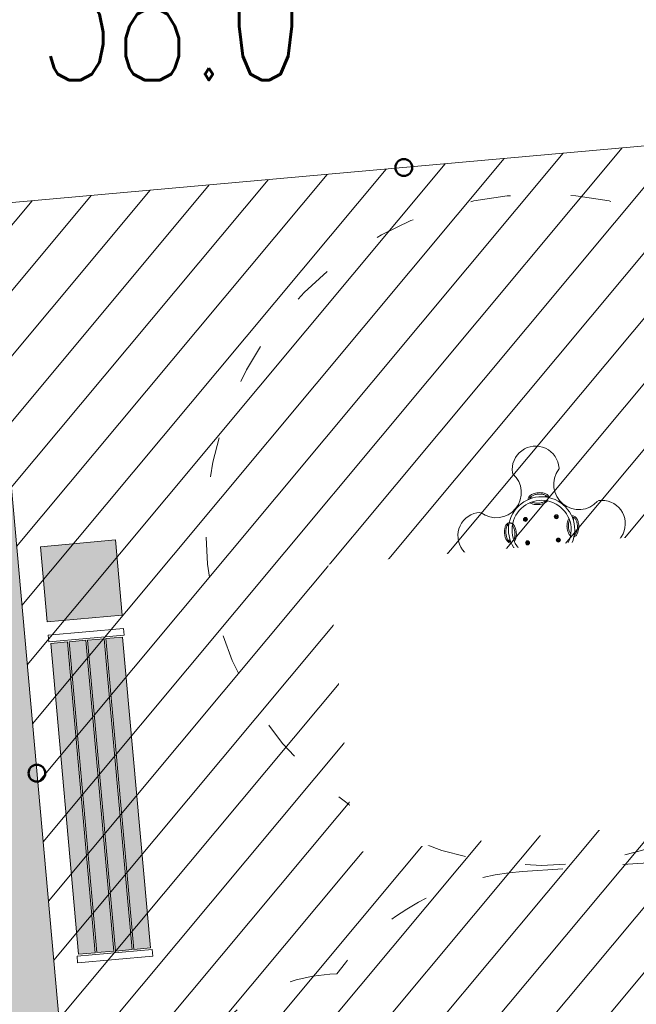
# Model space of a CAD drawing. Header units: metres. Extents: x 7493319 to 7493540, y 5986548 to 5986696.
# Tile 14 of 30: x 7493398.54 to 7493402.21, y 5986661.88 to 5986667.75. Entities that reach past the tile are written whole.
import ezdxf
from ezdxf.enums import TextEntityAlignment as Align

# ---------------------------------------------------------------- set-up
doc = ezdxf.new("R2010")
doc.units = ezdxf.units.M
doc.header["$MEASUREMENT"] = 0
doc.linetypes.add('ACAD_ISO03W100', pattern=[30, 12, -18])
doc.layers.get('0').update_dxf_attribs({"color": 250, "linetype": 'CONTINUOUS', "lineweight": 100})
doc.layers.get('Defpoints').update_dxf_attribs({"linetype": 'CONTINUOUS'})
doc.layers.add('2D_OGOLNE', color=7, linetype='CONTINUOUS')
for name, color, linetype, lineweight in [('_budynek', 7, 'CONTINUOUS', 50), ('_k_kreskowanie', 250, 'CONTINUOUS', 5), ('_k_urzadzenia', 250, 'CONTINUOUS', 13), ('_k_widok', 7, 'CONTINUOUS', 18), ('_k_wymiar', 7, 'CONTINUOUS', 13), ('_k_ściany', 7, 'CONTINUOUS', 35), ('OTR_T_1', 7, 'CONTINUOUS', 18), ('WYMIAR-ARCH', 7, 'CONTINUOUS', 9)]:
    doc.layers.add(name, color=color, linetype=linetype, lineweight=lineweight)
doc.layers.add('_k_niewidoczna', color=72, linetype='CONTINUOUS', lineweight=9, plot=False)
doc.styles.add('GENERATED_STYLE_1', font='msgothic.ttc')
doc.styles.get("Standard").update_dxf_attribs({"font": 'Simplex.SHX', "width": 0.75})
doc.dimstyles.new('zag 500', dxfattribs={"dimtxt": 0.85, "dimasz": 0.09, "dimexe": 1.25, "dimexo": 0.625, "dimgap": 0.1, "dimtad": 1, "dimtxsty": 'GENERATED_STYLE_1', "dimblk": 'W', "dimcen": 2.5, "dimse1": 1, "dimse2": 1, "dimclrd": 7, "dimclrt": 256, "dimadec": 0, "dimazin": 0, "dimtfac": 1, "dimtmove": 0, "dimatfit": 0, "dimfxl": 1.25, "dimlwd": 5, "dimarcsym": 0})

# ---------------------------------------------------------------- blocks, each defined once
blk = doc.blocks.new('2123EPZ')
at = {"layer": '_k_widok', "linetype": 'ACAD_ISO03W100', "ltscale": 0.02}
blk.add_lwpolyline([(-3.064794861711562, -1.794999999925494, -0.2205930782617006), (-4.209800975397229, -1.263999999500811), (-4.25282537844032, -1.263999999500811, -0.4142135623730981), (-5.25282537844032, -0.2639999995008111), (-5.25282537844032, 0.2640000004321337, -0.414213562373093), (-4.25282537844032, 1.264000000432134), (-4.209800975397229, 1.264000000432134, -0.2205930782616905), (-3.064794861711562, 1.795000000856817), (-1.5, 1.795000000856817, -0.4142135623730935), (0, 0.2950000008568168), (0, -0.2949999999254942, -0.4142135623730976), (-1.5, -1.794999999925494)], format="xyb", close=True, dxfattribs=at)
blk = doc.blocks.new('3009EPZ')
at = {"layer": '_k_urzadzenia'}
for p, q in [((-2.093923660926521, 0.06866036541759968), (-2.09368911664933, 0.07211651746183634)), ((-2.09104781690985, 0.06672916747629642), (-2.093923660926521, 0.06866036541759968)), ((-2.09368911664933, 0.07211651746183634), (-2.090578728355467, 0.07364147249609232)), ((-2.08793742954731, 0.0682541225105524), (-2.09104781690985, 0.06672916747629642)), ((-2.090578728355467, 0.07364147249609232), (-2.087702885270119, 0.07171027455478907)), ((-2.087702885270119, 0.07171027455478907), (-2.08793742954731, 0.0682541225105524)), ((-1.909923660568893, 0.06866036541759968), (-1.909689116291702, 0.07211651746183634)), ((-1.907047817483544, 0.06672916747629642), (-1.909923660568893, 0.06866036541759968)), ((-1.909689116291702, 0.07211651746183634), (-1.906578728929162, 0.07364147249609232)), ((-1.903937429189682, 0.0682541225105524), (-1.907047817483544, 0.06672916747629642)), ((-1.906578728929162, 0.07364147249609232), (-1.903702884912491, 0.07171027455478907)), ((-1.903702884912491, 0.07171027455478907), (-1.903937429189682, 0.0682541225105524)), ((-2.093876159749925, -0.068196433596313), (-2.090943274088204, -0.0663530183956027)), ((-2.093746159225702, -0.07165809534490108), (-2.093876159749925, -0.068196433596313)), ((-2.090683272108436, -0.0732763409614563), (-2.093746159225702, -0.07165809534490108)), ((-2.090943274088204, -0.0663530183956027), (-2.087880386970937, -0.06797126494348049)), ((-2.087750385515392, -0.07143292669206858), (-2.090683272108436, -0.0732763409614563)), ((-2.087880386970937, -0.06797126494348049), (-2.087750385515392, -0.07143292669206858)), ((-1.909923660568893, -0.07133963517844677), (-1.909689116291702, -0.06788348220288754)), ((-1.907047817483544, -0.07327083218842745), (-1.909923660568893, -0.07133963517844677)), ((-1.909689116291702, -0.06788348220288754), (-1.906578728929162, -0.06635852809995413)), ((-1.903937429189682, -0.07174587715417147), (-1.907047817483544, -0.07327083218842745)), ((-1.906578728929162, -0.06635852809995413), (-1.903702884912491, -0.0682897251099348)), ((-1.903702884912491, -0.0682897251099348), (-1.903937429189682, -0.07174587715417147))]:
    blk.add_line(p, q, dxfattribs=at)
for centre, radius in [((-2.090813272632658, 0.07018532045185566), 0.01200000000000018), ((-2.090813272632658, 0.07018532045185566), 0.008750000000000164), ((-1.906813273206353, 0.07018532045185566), 0.01200000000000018), ((-1.906813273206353, 0.07018532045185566), 0.008750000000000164), ((-2.090813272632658, -0.06981468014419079), 0.01200000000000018), ((-1.906813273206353, -0.06981468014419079), 0.01200000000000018), ((-2.090813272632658, -0.06981468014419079), 0.008749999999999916), ((-1.906813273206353, -0.06981468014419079), 0.008750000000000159)]:
    blk.add_circle(centre, radius, dxfattribs=at)
for centre, radius, start, end in [((-2.003994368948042, 0.3606089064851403), 0.14, 358.5018315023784, 182.5689407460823), ((-2.133863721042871, 0.3547821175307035), 0.01000000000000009, 182.5689407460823, 223.2444096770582), ((-1.874038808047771, 0.3572100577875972), 0.009999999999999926, 317.8263626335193, 358.5018315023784), ((-2.25041377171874, 0.2451642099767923), 0.15, 227.8263626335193, 43.24440967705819), ((-1.755460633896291, 0.2497893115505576), 0.1499999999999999, 137.8263626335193, 313.2444096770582), ((-2.000624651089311, 0), 0.1974999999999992, 162.609615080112, 162.4645624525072), ((-2.000624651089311, 0), 0.1761999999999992, 162.6185073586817, 162.4559199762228), ((-2.044868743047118, 0.1864447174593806), 0.008750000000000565, 54.58752971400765, 152.1116543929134), ((-1.959872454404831, 0.1872389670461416), 0.008750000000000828, 28.95911792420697, 126.4832426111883), ((-2.361233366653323, -0.003369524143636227), 0.1400000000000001, 88.50183150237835, 272.5689407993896), ((-2.35783451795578, 0.1265860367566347), 0.009999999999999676, 47.82636263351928, 88.50183150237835), ((-1.645842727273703, 0.1332392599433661), 0.01000000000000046, 92.56894079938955, 133.2444096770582), ((-1.640015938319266, 0.003369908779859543), 0.14, 268.5018315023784, 92.56894079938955), ((-2.187863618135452, 0.04075219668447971), 0.00875000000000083, 118.959117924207, 216.4832425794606), ((-1.810622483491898, 0.04643253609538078), 0.00599999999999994, 329.0661974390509, 86.03674414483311), ((-1.814179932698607, 0.04424409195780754), 0.008750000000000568, 324.5875297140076, 62.11165439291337), ((-1.811255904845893, 0.04722328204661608), 0.005999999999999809, 343.0441225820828, 33.85298720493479), ((-2.187069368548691, -0.04424409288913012), 0.008750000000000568, 144.5875297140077, 242.1116543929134), ((-1.813385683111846, -0.04075219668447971), 0.00875000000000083, 298.959117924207, 36.48324257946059), ((-2.245788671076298, -0.2497889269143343), 0.15, 317.8263626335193, 133.2444096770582), ((-1.750835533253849, -0.2451638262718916), 0.1499999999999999, 47.82636263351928, 223.2444096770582), ((-2.355406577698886, -0.1332388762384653), 0.009999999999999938, 272.5689407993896, 313.2444096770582), ((-1.643414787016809, -0.1265856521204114), 0.00999999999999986, 227.8263626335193, 268.5018315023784), ((-2.041376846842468, -0.1872389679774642), 0.00875000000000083, 208.959117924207, 306.4832426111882), ((-1.956380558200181, -0.1864447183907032), 0.008750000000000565, 234.5875297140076, 332.1116543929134), ((-2.127210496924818, -0.3572096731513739), 0.009999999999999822, 137.8263626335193, 178.5018315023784), ((-1.867385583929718, -0.3547817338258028), 0.01000000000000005, 2.568940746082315, 43.24440967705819), ((-1.997254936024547, -0.3606085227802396), 0.14, 178.5018315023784, 2.568940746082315)]:
    blk.add_arc(centre, radius, start, end, dxfattribs=at)
for points, knots in [([(-2.003208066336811, 0.2220350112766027), (-2.012385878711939, 0.2218693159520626), (-2.021779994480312, 0.220608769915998), (-2.037943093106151, 0.2159761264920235), (-2.044570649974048, 0.2130524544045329), (-2.053463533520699, 0.2070930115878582), (-2.056705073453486, 0.2042919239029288), (-2.061116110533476, 0.1985867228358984), (-2.06259810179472, 0.1959368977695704), (-2.064172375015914, 0.1910380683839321), (-2.064528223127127, 0.1889630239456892), (-2.064568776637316, 0.1868619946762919)], [-19.30973616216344, -19.30973616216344, -19.30973616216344, -19.30973616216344, -16.09956291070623, -16.09956291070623, -13.39083569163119, -13.39083569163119, -11.64836070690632, -11.64836070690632, -10.38544253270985, -10.38544253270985, -9.499608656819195, -9.499608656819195, -9.499608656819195, -9.499608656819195]), ([(-2.055967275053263, 0.1895894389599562), (-2.055835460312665, 0.1901245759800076), (-2.055165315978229, 0.192286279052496), (-2.052990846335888, 0.1961130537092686), (-2.048169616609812, 0.200890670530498), (-2.039226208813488, 0.2066639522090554), (-2.024368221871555, 0.2119799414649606), (-2.010343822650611, 0.2136511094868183), (-2.00352378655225, 0.2138050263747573)], [3.273177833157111, 3.273177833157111, 3.273177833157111, 3.273177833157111, 3.337942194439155, 3.534291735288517, 3.730641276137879, 3.926990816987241, 4.319689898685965, 4.687228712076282, 4.687228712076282, 4.687228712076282, 4.687228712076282]), ([(-2.00352378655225, 0.2138050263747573), (-2.003303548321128, 0.213809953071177), (-2.003084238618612, 0.2138572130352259), (-2.002790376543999, 0.2139871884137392), (-2.002703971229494, 0.2140360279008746), (-2.002625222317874, 0.2140912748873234)], [0, 0, 0, 0, 0.06608805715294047, 0.06608805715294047, 0.09662019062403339, 0.09662019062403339, 0.09662019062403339, 0.09662019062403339]), ([(-2.002698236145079, 0.2219038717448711), (-2.002741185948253, 0.221928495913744), (-2.002786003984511, 0.2219499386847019), (-2.002952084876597, 0.2220145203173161), (-2.003079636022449, 0.2220373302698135), (-2.003208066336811, 0.2220350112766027)], [-0.05345438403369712, -0.05345438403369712, -0.05345438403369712, -0.05345438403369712, -0.03853525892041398, -0.03853525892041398, 0, 0, 0, 0]), ([(-2.002190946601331, 0.2220445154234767), (-2.002257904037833, 0.2220444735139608), (-2.002324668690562, 0.2220376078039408), (-2.002455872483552, 0.222010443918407), (-2.002519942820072, 0.2219902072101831), (-2.002621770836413, 0.2219462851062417), (-2.002660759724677, 0.2219262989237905), (-2.002698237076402, 0.2219038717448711)], [-0.159559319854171, -0.159559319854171, -0.159559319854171, -0.159559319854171, -0.1394608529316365, -0.1394608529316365, -0.1193410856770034, -0.1193410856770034, -0.1061739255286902, -0.1061739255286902, -0.1061739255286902, -0.1061739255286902]), ([(-2.002625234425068, 0.2140912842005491), (-2.002588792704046, 0.2140667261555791), (-2.002551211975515, 0.214043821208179), (-2.002390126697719, 0.2139550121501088), (-2.002258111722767, 0.2139043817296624), (-2.001991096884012, 0.2138387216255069), (-2.001856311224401, 0.2138223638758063), (-2.001721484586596, 0.2138218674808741)], [0.1005208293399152, 0.1005208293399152, 0.1005208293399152, 0.1005208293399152, 0.1135817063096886, 0.1135817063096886, 0.1552017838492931, 0.1552017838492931, 0.1952191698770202, 0.1952191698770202, 0.1952191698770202, 0.1952191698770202]), ([(-1.940183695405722, 0.1880243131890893), (-1.940192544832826, 0.1882568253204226), (-1.940205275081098, 0.1884895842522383), (-1.940433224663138, 0.1916809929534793), (-1.941263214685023, 0.1945178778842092), (-1.944330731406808, 0.2006252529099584), (-1.946843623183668, 0.2036342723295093), (-1.954035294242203, 0.2100220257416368), (-1.959575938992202, 0.213241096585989), (-1.976581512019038, 0.2198937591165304), (-1.989233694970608, 0.2220527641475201), (-2.002190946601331, 0.2220445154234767)], [-9.330960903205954, -9.330960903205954, -9.330960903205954, -9.330960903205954, -9.233339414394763, -9.233339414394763, -7.993649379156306, -7.993649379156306, -6.382081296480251, -6.382081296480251, -3.992644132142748, -3.992644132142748, -0.100917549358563, -0.100917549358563, -0.100917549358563, -0.100917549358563]), ([(-2.001721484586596, 0.2138218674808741), (-1.994899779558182, 0.2137954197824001), (-1.980846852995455, 0.2123865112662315), (-1.965892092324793, 0.207349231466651), (-1.956842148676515, 0.2017441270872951), (-1.951932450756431, 0.197057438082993), (-1.949686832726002, 0.1932719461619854), (-1.948976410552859, 0.1911231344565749), (-1.948834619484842, 0.190590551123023)], [1.595956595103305, 1.595956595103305, 1.595956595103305, 1.595956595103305, 1.963495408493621, 2.356194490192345, 2.552544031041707, 2.748893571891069, 2.945243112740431, 3.010007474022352, 3.010007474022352, 3.010007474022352, 3.010007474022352]), ([(-2.055102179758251, 0.1675668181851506), (-2.055068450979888, 0.167536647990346), (-2.055034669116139, 0.1675065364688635), (-2.050705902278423, 0.1636616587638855), (-2.045165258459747, 0.1604425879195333), (-2.028159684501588, 0.1537899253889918), (-2.015507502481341, 0.1516309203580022), (-2.002550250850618, 0.1516391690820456)], [-6.400904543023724, -6.400904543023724, -6.400904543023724, -6.400904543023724, -6.382081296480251, -6.382081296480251, -3.992644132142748, -3.992644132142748, -0.100917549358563, -0.100917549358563, -0.100917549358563, -0.100917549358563]), ([(-2.003019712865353, 0.1598618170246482), (-2.009841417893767, 0.1598882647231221), (-2.023894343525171, 0.1612971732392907), (-2.03773014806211, 0.1659575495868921), (-2.043951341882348, 0.16953294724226), (-2.045331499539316, 0.1704337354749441)], [1.595956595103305, 1.595956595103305, 1.595956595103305, 1.595956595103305, 1.963495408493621, 2.356194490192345, 2.480969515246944, 2.480969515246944, 2.480969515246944, 2.480969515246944]), ([(-2.002115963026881, 0.1595924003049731), (-2.002152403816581, 0.1596169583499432), (-2.002189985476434, 0.1596398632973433), (-2.002351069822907, 0.1597286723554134), (-2.002483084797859, 0.1597793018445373), (-2.002750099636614, 0.1598449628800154), (-2.002884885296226, 0.1598613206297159), (-2.003019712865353, 0.1598618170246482)], [0.1005208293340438, 0.1005208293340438, 0.1005208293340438, 0.1005208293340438, 0.1135817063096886, 0.1135817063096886, 0.1552017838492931, 0.1552017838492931, 0.1952191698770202, 0.1952191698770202, 0.1952191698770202, 0.1952191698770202]), ([(-2.002550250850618, 0.1516391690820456), (-2.002483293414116, 0.1516392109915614), (-2.002416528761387, 0.1516460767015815), (-2.002285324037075, 0.1516732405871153), (-2.002221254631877, 0.1516934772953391), (-2.002119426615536, 0.1517373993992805), (-2.00208043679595, 0.1517573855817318), (-2.002042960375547, 0.1517798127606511)], [-0.159559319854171, -0.159559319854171, -0.159559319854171, -0.159559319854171, -0.1394608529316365, -0.1394608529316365, -0.1193410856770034, -0.1193410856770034, -0.1061739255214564, -0.1061739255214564, -0.1061739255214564, -0.1061739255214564]), ([(-2.001217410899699, 0.159878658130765), (-2.001437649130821, 0.1598737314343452), (-2.001656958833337, 0.1598264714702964), (-2.00195082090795, 0.159696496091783), (-2.002037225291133, 0.1596476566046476), (-2.002115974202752, 0.1595924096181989)], [0, 0, 0, 0, 0.06608805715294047, 0.06608805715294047, 0.09662019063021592, 0.09662019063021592, 0.09662019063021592, 0.09662019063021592]), ([(-2.002042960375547, 0.1517798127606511), (-2.002000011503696, 0.1517551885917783), (-2.001955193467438, 0.1517337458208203), (-2.00178911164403, 0.1516691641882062), (-2.001661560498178, 0.1516463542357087), (-2.001533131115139, 0.1516486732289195)], [-0.05345438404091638, -0.05345438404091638, -0.05345438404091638, -0.05345438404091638, -0.03853525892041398, -0.03853525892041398, 0, 0, 0, 0]), ([(-2.001533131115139, 0.1516486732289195), (-1.99235531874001, 0.1518143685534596), (-1.982961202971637, 0.1530749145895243), (-1.966798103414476, 0.1577075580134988), (-1.960170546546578, 0.1606312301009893), (-1.952837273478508, 0.1655455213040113), (-1.950988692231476, 0.1669759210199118), (-1.949287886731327, 0.1685554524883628)], [-19.30973616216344, -19.30973616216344, -19.30973616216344, -19.30973616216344, -16.09956291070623, -16.09956291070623, -13.39083569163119, -13.39083569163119, -12.42900078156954, -12.42900078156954, -12.42900078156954, -12.42900078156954]), ([(-1.959110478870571, 0.1712394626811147), (-1.960473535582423, 0.1703130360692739), (-1.966626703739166, 0.1666219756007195), (-1.980372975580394, 0.1617037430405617), (-1.994397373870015, 0.1600325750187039), (-2.001217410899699, 0.159878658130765)], [3.802215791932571, 3.802215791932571, 3.802215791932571, 3.802215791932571, 3.926990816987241, 4.319689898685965, 4.687228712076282, 4.687228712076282, 4.687228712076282, 4.687228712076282]), ([(-2.1886489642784, 0.06044095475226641), (-2.188881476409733, 0.06043210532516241), (-2.189114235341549, 0.06041937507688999), (-2.19230564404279, 0.06019142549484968), (-2.19514252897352, 0.05936143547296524), (-2.201249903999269, 0.05629391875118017), (-2.20425892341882, 0.05378102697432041), (-2.210646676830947, 0.04658935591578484), (-2.2138657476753, 0.04104871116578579), (-2.220518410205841, 0.02404313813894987), (-2.222677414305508, 0.01139095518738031), (-2.222669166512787, -0.001566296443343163)], [-9.330960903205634, -9.330960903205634, -9.330960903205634, -9.330960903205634, -9.233339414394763, -9.233339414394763, -7.993649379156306, -7.993649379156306, -6.382081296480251, -6.382081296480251, -3.992644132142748, -3.992644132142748, -0.100917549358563, -0.100917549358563, -0.100917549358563, -0.100917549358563]), ([(-2.168778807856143, 0.05263667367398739), (-2.168778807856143, 0.05263667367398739), (-2.168840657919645, 0.05265613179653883), (-2.169107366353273, 0.05274004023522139), (-2.169312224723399, 0.0528044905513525), (-2.169792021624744, 0.0529554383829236), (-2.170111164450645, 0.05305584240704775), (-2.170870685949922, 0.05329479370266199), (-2.171311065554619, 0.05343334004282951), (-2.172197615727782, 0.05371225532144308), (-2.172725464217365, 0.05387831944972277), (-2.173862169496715, 0.05423593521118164), (-2.17447102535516, 0.05442748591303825), (-2.175629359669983, 0.05479190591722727), (-2.176285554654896, 0.05499834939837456), (-2.177626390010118, 0.05542018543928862), (-2.178311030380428, 0.05563557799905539), (-2.179564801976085, 0.05603002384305), (-2.180249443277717, 0.05624541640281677), (-2.181590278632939, 0.05666725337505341), (-2.182246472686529, 0.0568736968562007), (-2.183404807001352, 0.05723811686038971), (-2.184013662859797, 0.05742966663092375), (-2.185150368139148, 0.05778728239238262), (-2.18567821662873, 0.05795334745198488), (-2.186564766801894, 0.05823226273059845), (-2.187005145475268, 0.05837080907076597), (-2.187764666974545, 0.05860975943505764), (-2.188083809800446, 0.05871016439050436), (-2.188563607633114, 0.05886111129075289), (-2.188768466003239, 0.058925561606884), (-2.189035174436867, 0.05900947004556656), (-2.18909702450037, 0.059028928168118), (-2.18909702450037, 0.059028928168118)], [3.154451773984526, 3.154451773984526, 3.154451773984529, 3.154451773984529, 3.351604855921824, 3.351604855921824, 3.548757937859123, 3.548757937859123, 3.745911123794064, 3.745911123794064, 3.943064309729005, 3.943064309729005, 4.140217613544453, 4.140217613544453, 4.337370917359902, 4.337370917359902, 4.534524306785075, 4.534524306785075, 4.731677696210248, 4.731677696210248, 4.928831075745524, 4.928831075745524, 5.125984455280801, 5.125984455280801, 5.323137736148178, 5.323137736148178, 5.520291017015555, 5.520291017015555, 5.717444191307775, 5.717444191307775, 5.914597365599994, 5.914597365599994, 6.111750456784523, 6.111750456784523, 6.308903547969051, 6.308903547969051, 6.308903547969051, 6.308903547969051]), ([(-2.188946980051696, 0.05950588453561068), (-2.188946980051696, 0.05950588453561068), (-2.188885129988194, 0.05948642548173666), (-2.188618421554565, 0.0594025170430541), (-2.18841356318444, 0.05933806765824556), (-2.187933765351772, 0.05918711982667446), (-2.187614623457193, 0.05908671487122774), (-2.186855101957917, 0.05884776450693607), (-2.18641472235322, 0.05870921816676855), (-2.185528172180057, 0.05843030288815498), (-2.185000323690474, 0.05826423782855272), (-2.183863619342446, 0.05790662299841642), (-2.183254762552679, 0.05771507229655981), (-2.182096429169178, 0.0573506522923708), (-2.181440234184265, 0.05714420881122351), (-2.180099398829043, 0.05672237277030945), (-2.179414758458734, 0.05650698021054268), (-2.178160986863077, 0.05611253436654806), (-2.177476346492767, 0.05589714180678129), (-2.176135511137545, 0.05547530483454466), (-2.175479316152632, 0.05526886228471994), (-2.174320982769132, 0.05490444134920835), (-2.173712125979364, 0.05471289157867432), (-2.172575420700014, 0.05435527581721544), (-2.172047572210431, 0.05418921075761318), (-2.171161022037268, 0.05391029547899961), (-2.170720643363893, 0.05377174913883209), (-2.169961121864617, 0.05353279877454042), (-2.169641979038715, 0.0534323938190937), (-2.169162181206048, 0.05328144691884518), (-2.168957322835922, 0.05321699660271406), (-2.168690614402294, 0.05313308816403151), (-2.168628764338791, 0.05311363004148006), (-2.168628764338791, 0.05311363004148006)], [0, 0, 0, 0, 0.1971530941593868, 0.1971530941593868, 0.3943061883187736, 0.3943061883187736, 0.5914593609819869, 0.5914593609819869, 0.7886125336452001, 0.7886125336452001, 0.985765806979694, 0.985765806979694, 1.182919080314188, 1.182919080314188, 1.380072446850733, 1.380072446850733, 1.577225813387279, 1.577225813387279, 1.774379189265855, 1.774379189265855, 1.97153256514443, 1.97153256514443, 2.168685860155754, 2.168685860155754, 2.365839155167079, 2.365839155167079, 2.562992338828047, 2.562992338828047, 2.760145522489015, 2.760145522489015, 2.957298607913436, 2.957298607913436, 3.154451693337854, 3.154451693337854, 3.154451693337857, 3.154451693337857]), ([(-1.777788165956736, 0.002566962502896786), (-1.777362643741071, 0.01173640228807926), (-1.778015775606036, 0.02119218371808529), (-1.781598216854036, 0.0376200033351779), (-1.784089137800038, 0.04442203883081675), (-1.789463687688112, 0.05368014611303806), (-1.792050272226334, 0.05709529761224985), (-1.797459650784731, 0.06186448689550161), (-1.800008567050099, 0.06351400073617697), (-1.805389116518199, 0.06563415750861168), (-1.808081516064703, 0.06615678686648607), (-1.812044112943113, 0.06612952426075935), (-1.813236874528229, 0.06601781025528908), (-1.814411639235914, 0.06581013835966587)], [-19.30973616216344, -19.30973616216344, -19.30973616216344, -19.30973616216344, -16.09956291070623, -16.09956291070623, -13.39083569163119, -13.39083569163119, -11.64836070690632, -11.64836070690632, -10.38544253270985, -10.38544253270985, -9.233339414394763, -9.233339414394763, -8.729156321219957, -8.729156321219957, -8.729156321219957, -8.729156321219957]), ([(-2.214446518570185, -0.001096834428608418), (-2.214420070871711, 0.005724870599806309), (-2.213011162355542, 0.01977779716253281), (-2.207973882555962, 0.03473255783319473), (-2.202368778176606, 0.04378250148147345), (-2.197682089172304, 0.04869219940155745), (-2.193896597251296, 0.05093781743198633), (-2.191747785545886, 0.05164823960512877), (-2.191215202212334, 0.05179003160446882)], [1.595956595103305, 1.595956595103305, 1.595956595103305, 1.595956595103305, 1.963495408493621, 2.356194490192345, 2.552544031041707, 2.748893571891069, 2.945243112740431, 3.01000747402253, 3.01000747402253, 3.01000747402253, 3.01000747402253]), ([(-2.171864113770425, 0.04151417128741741), (-2.170937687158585, 0.04015111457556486), (-2.16724662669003, 0.03399794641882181), (-2.162328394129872, 0.02025167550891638), (-2.160657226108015, 0.006227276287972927), (-2.160503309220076, -0.0005927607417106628)], [3.802215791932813, 3.802215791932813, 3.802215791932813, 3.802215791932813, 3.926990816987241, 4.319689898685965, 4.687228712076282, 4.687228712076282, 4.687228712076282, 4.687228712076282]), ([(-2.15227332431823, -0.0009084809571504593), (-2.15243901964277, 0.00826933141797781), (-2.153699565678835, 0.01766344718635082), (-2.158332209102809, 0.03382654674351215), (-2.1612558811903, 0.04045410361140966), (-2.166170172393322, 0.04778737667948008), (-2.167600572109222, 0.04963595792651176), (-2.169180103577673, 0.05133676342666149)], [-19.30973616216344, -19.30973616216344, -19.30973616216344, -19.30973616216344, -16.09956291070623, -16.09956291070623, -13.39083569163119, -13.39083569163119, -12.42900078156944, -12.42900078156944, -12.42900078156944, -12.42900078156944]), ([(-1.848136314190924, 0.005427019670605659), (-1.848561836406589, -0.003742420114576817), (-1.847908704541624, -0.01319820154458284), (-1.844326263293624, -0.02962602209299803), (-1.841835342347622, -0.0364280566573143), (-1.836727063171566, -0.04522749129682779), (-1.834521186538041, -0.04823353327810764), (-1.831902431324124, -0.05078622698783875)], [-19.30973616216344, -19.30973616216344, -19.30973616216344, -19.30973616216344, -16.09956291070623, -16.09956291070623, -13.39083569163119, -13.39083569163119, -11.86888606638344, -11.86888606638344, -11.86888606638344, -11.86888606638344]), ([(-1.847972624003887, 0.005927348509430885), (-1.847999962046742, 0.005886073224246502), (-1.848024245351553, 0.005842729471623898), (-1.848099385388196, 0.00568115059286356), (-1.848130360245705, 0.005555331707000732), (-1.848136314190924, 0.005427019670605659)], [-0.053454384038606, -0.053454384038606, -0.053454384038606, -0.053454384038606, -0.03853525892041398, -0.03853525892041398, 0, 0, 0, 0]), ([(-1.84808031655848, 0.006442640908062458), (-1.84808458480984, 0.006375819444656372), (-1.84808203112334, 0.006308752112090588), (-1.848063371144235, 0.006176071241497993), (-1.848047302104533, 0.006110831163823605), (-1.848010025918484, 0.006006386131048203), (-1.847992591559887, 0.005966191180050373), (-1.847972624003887, 0.005927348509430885)], [-0.159559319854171, -0.159559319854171, -0.159559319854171, -0.159559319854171, -0.1394608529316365, -0.1394608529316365, -0.1193410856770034, -0.1193410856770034, -0.1061739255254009, -0.1061739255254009, -0.1061739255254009, -0.1061739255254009]), ([(-1.832718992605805, 0.05342291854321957), (-1.835239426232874, 0.05015710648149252), (-1.837509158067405, 0.04635425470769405), (-1.84428527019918, 0.03186047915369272), (-1.847254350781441, 0.01937354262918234), (-1.84808031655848, 0.006442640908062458)], [-5.604352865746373, -5.604352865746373, -5.604352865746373, -5.604352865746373, -3.992644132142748, -3.992644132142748, -0.100917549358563, -0.100917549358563, -0.100917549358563, -0.100917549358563]), ([(-1.829315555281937, -0.0412268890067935), (-1.829490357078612, -0.04098721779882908), (-1.831066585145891, -0.03876576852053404), (-1.835116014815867, -0.03150599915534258), (-1.839464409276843, -0.01633658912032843), (-1.840229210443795, -0.002233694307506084), (-1.83994372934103, 0.004582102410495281)], [3.706364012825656, 3.706364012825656, 3.706364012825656, 3.706364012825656, 3.730641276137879, 3.926990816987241, 4.319689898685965, 4.687228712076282, 4.687228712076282, 4.687228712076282, 4.687228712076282]), ([(-1.840171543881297, 0.00549721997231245), (-1.840144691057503, 0.005532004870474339), (-1.840119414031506, 0.005568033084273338), (-1.840020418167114, 0.005723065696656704), (-1.839961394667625, 0.005851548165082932), (-1.839878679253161, 0.006113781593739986), (-1.839853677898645, 0.006247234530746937), (-1.83984450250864, 0.006381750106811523)], [0.1005208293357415, 0.1005208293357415, 0.1005208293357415, 0.1005208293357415, 0.1135817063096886, 0.1135817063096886, 0.1552017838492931, 0.1552017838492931, 0.1952191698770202, 0.1952191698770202, 0.1952191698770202, 0.1952191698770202]), ([(-1.83994372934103, 0.004582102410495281), (-1.839934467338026, 0.004802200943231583), (-1.83996750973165, 0.005024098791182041), (-1.840078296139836, 0.005325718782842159), (-1.840121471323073, 0.005415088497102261), (-1.840171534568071, 0.005497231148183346)], [0, 0, 0, 0, 0.06608805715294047, 0.06608805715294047, 0.0966201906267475, 0.0966201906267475, 0.0966201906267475, 0.0966201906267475]), ([(-1.83984450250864, 0.006381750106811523), (-1.839378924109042, 0.01318759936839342), (-1.837114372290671, 0.02684226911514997), (-1.832497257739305, 0.03825881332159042), (-1.829761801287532, 0.04303915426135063)], [1.595956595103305, 1.595956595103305, 1.595956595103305, 1.595956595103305, 1.963495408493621, 2.341004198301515, 2.341004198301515, 2.341004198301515, 2.341004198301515]), ([(-1.811794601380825, 0.05787054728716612), (-1.811190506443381, 0.05792199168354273), (-1.808971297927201, 0.05795411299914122), (-1.805188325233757, 0.05702670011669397), (-1.800451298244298, 0.05391533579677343), (-1.795993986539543, 0.04879652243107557), (-1.790808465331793, 0.03949998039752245), (-1.786460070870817, 0.02433057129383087), (-1.785695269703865, 0.01022767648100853), (-1.78598075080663, 0.003411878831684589)], [3.068629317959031, 3.068629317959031, 3.068629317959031, 3.068629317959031, 3.141592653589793, 3.337942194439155, 3.534291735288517, 3.730641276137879, 3.926990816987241, 4.319689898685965, 4.687228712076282, 4.687228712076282, 4.687228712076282, 4.687228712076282]), ([(-1.811791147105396, -0.05786350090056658), (-1.809980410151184, -0.05756751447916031), (-1.808211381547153, -0.05704324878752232), (-1.802944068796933, -0.05480985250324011), (-1.799779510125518, -0.05249589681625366), (-1.792942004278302, -0.04573039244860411), (-1.789372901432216, -0.04040848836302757), (-1.78163920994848, -0.02386649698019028), (-1.778670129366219, -0.01137956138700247), (-1.77784416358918, 0.001551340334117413)], [-8.768922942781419, -8.768922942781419, -8.768922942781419, -8.768922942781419, -7.993649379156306, -7.993649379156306, -6.382081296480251, -6.382081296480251, -3.992644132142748, -3.992644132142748, -0.100917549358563, -0.100917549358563, -0.100917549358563, -0.100917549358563]), ([(-1.786079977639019, 0.001612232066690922), (-1.786545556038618, -0.005193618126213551), (-1.788856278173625, -0.01912668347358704), (-1.794845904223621, -0.03372611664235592), (-1.801022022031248, -0.04239642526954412), (-1.805393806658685, -0.04642211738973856), (-1.808126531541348, -0.0480216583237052), (-1.809173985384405, -0.04850914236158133)], [1.595956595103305, 1.595956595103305, 1.595956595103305, 1.595956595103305, 1.963495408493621, 2.356194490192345, 2.552544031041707, 2.748893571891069, 2.871949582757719, 2.871949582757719, 2.871949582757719, 2.871949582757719]), ([(-1.785752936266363, 0.00249676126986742), (-1.785779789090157, 0.002461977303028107), (-1.785805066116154, 0.002425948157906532), (-1.785904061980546, 0.002270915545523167), (-1.785963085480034, 0.002142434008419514), (-1.786045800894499, 0.001880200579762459), (-1.786070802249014, 0.001746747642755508), (-1.786079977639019, 0.001612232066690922)], [0.1005208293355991, 0.1005208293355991, 0.1005208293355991, 0.1005208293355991, 0.1135817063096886, 0.1135817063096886, 0.1552017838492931, 0.1552017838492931, 0.1952191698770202, 0.1952191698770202, 0.1952191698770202, 0.1952191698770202]), ([(-1.78598075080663, 0.003411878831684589), (-1.785990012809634, 0.003191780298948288), (-1.785956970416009, 0.002969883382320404), (-1.785846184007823, 0.002668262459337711), (-1.785803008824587, 0.00257889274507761), (-1.785752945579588, 0.002496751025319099)], [0, 0, 0, 0, 0.06608805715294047, 0.06608805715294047, 0.09662019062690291, 0.09662019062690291, 0.09662019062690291, 0.09662019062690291]), ([(-1.777951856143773, 0.002066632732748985), (-1.777924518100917, 0.002107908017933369), (-1.777900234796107, 0.002151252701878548), (-1.777825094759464, 0.002312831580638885), (-1.777794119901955, 0.002438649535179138), (-1.777788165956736, 0.002566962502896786)], [-0.05345438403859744, -0.05345438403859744, -0.05345438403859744, -0.05345438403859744, -0.03853525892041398, -0.03853525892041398, 0, 0, 0, 0]), ([(-1.77784416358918, 0.001551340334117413), (-1.77783989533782, 0.001618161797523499), (-1.777842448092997, 0.001685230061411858), (-1.777861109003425, 0.001817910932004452), (-1.777877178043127, 0.001883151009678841), (-1.777914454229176, 0.001987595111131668), (-1.777931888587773, 0.002027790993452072), (-1.777951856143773, 0.00206663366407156)], [-0.159559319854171, -0.159559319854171, -0.159559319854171, -0.159559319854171, -0.1394608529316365, -0.1394608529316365, -0.1193410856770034, -0.1193410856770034, -0.1061739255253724, -0.1061739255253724, -0.1061739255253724, -0.1061739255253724]), ([(-2.222669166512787, -0.001566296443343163), (-2.222669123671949, -0.001633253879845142), (-2.222662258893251, -0.001700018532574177), (-2.222635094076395, -0.001831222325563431), (-2.222614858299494, -0.001895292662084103), (-2.222570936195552, -0.001997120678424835), (-2.222550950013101, -0.002036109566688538), (-2.222528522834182, -0.002073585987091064)], [-0.159559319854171, -0.159559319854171, -0.159559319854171, -0.159559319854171, -0.1394608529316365, -0.1394608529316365, -0.1193410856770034, -0.1193410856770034, -0.1061739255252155, -0.1061739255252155, -0.1061739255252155, -0.1061739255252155]), ([(-2.222528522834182, -0.002073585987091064), (-2.222553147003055, -0.002116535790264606), (-2.222574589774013, -0.002161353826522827), (-2.222639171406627, -0.002327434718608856), (-2.222661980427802, -0.002454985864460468), (-2.222659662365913, -0.002583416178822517)], [-0.05345438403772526, -0.05345438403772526, -0.05345438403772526, -0.05345438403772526, -0.03853525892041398, -0.03853525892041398, 0, 0, 0, 0]), ([(-2.222659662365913, -0.002583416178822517), (-2.222493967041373, -0.01176122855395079), (-2.221233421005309, -0.0211553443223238), (-2.216600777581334, -0.03731844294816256), (-2.213677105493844, -0.04394599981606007), (-2.207717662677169, -0.05283888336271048), (-2.204916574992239, -0.05608042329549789), (-2.199211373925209, -0.0604914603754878), (-2.196561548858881, -0.06197345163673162), (-2.191662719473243, -0.06354772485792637), (-2.189587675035, -0.06390357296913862), (-2.187486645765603, -0.06394412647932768)], [-19.30973616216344, -19.30973616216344, -19.30973616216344, -19.30973616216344, -16.09956291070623, -16.09956291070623, -13.39083569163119, -13.39083569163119, -11.64836070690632, -11.64836070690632, -10.38544253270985, -10.38544253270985, -9.499608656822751, -9.499608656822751, -9.499608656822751, -9.499608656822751]), ([(-2.21471593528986, -0.00200058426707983), (-2.21469137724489, -0.001964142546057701), (-2.21466847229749, -0.001926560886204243), (-2.214579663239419, -0.001765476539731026), (-2.214529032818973, -0.001633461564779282), (-2.214463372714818, -0.001366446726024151), (-2.214447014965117, -0.001231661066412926), (-2.214446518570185, -0.001096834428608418)], [0.1005208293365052, 0.1005208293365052, 0.1005208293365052, 0.1005208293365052, 0.1135817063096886, 0.1135817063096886, 0.1552017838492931, 0.1552017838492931, 0.1952191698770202, 0.1952191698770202, 0.1952191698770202, 0.1952191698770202]), ([(-2.214429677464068, -0.002899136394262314), (-2.214434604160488, -0.00267889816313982), (-2.214481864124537, -0.002459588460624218), (-2.21461183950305, -0.002165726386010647), (-2.214660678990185, -0.002079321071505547), (-2.214715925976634, -0.00200057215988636)], [0, 0, 0, 0, 0.06608805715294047, 0.06608805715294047, 0.09662019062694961, 0.09662019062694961, 0.09662019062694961, 0.09662019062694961]), ([(-2.190214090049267, -0.05534262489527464), (-2.190749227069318, -0.05521081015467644), (-2.192910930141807, -0.05454066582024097), (-2.196737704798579, -0.05236619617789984), (-2.201515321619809, -0.04754496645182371), (-2.207288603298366, -0.03860155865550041), (-2.212604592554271, -0.02374357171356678), (-2.214275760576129, -0.00971917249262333), (-2.214429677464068, -0.002899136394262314)], [3.273177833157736, 3.273177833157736, 3.273177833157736, 3.273177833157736, 3.337942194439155, 3.534291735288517, 3.730641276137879, 3.926990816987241, 4.319689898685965, 4.687228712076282, 4.687228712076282, 4.687228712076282, 4.687228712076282]), ([(-2.160486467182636, -0.002395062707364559), (-2.160512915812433, -0.00921676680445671), (-2.161921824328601, -0.02326969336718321), (-2.166582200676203, -0.03710549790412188), (-2.170157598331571, -0.04332669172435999), (-2.171058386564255, -0.04470684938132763)], [1.595956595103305, 1.595956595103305, 1.595956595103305, 1.595956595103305, 1.963495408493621, 2.356194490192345, 2.480969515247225, 2.480969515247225, 2.480969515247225, 2.480969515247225]), ([(-2.168191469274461, -0.05447752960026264), (-2.168161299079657, -0.05444380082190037), (-2.168131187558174, -0.05441001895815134), (-2.164286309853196, -0.05008125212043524), (-2.161067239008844, -0.04454060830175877), (-2.154414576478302, -0.02753503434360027), (-2.152255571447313, -0.01488285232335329), (-2.152263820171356, -0.001925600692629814)], [-6.400904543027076, -6.400904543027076, -6.400904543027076, -6.400904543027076, -6.382081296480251, -6.382081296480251, -3.992644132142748, -3.992644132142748, -0.100917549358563, -0.100917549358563, -0.100917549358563, -0.100917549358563]), ([(-2.160503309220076, -0.0005927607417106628), (-2.160498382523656, -0.0008129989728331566), (-2.160451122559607, -0.001032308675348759), (-2.160321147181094, -0.00132617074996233), (-2.160272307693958, -0.001412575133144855), (-2.16021706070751, -0.001491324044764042)], [0, 0, 0, 0, 0.06608805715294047, 0.06608805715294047, 0.0966201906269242, 0.0966201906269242, 0.0966201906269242, 0.0966201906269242]), ([(-2.160217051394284, -0.001491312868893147), (-2.160241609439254, -0.001527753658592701), (-2.160264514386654, -0.001565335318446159), (-2.160353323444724, -0.001726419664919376), (-2.160403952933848, -0.00185843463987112), (-2.160469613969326, -0.002125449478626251), (-2.160485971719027, -0.002260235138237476), (-2.160486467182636, -0.002395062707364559)], [0.1005208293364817, 0.1005208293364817, 0.1005208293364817, 0.1005208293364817, 0.1135817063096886, 0.1135817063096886, 0.1552017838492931, 0.1552017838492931, 0.1952191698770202, 0.1952191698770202, 0.1952191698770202, 0.1952191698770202]), ([(-2.152404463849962, -0.001418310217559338), (-2.152379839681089, -0.00137536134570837), (-2.152358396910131, -0.00133054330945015), (-2.152293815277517, -0.001164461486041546), (-2.152271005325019, -0.001036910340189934), (-2.15227332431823, -0.0009084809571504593)], [-0.05345438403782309, -0.05345438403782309, -0.05345438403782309, -0.05345438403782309, -0.03853525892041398, -0.03853525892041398, 0, 0, 0, 0]), ([(-2.152263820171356, -0.001925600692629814), (-2.152263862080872, -0.001858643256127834), (-2.152270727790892, -0.0017918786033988), (-2.152297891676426, -0.001660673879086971), (-2.15231812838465, -0.001596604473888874), (-2.152362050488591, -0.001494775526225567), (-2.152382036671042, -0.001455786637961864), (-2.152404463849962, -0.001418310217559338)], [-0.159559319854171, -0.159559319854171, -0.159559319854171, -0.159559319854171, -0.1394608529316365, -0.1394608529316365, -0.1193410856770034, -0.1193410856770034, -0.1061739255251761, -0.1061739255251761, -0.1061739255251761, -0.1061739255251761]), ([(-1.99971617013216, -0.1516486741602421), (-2.008893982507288, -0.1518143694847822), (-2.018288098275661, -0.1530749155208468), (-2.034451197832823, -0.1577075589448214), (-2.04107875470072, -0.1606312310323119), (-2.048412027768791, -0.1655455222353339), (-2.050260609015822, -0.1669759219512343), (-2.051961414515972, -0.1685554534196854)], [-19.30973616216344, -19.30973616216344, -19.30973616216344, -19.30973616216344, -16.09956291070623, -16.09956291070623, -13.39083569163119, -13.39083569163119, -12.42900078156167, -12.42900078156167, -12.42900078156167, -12.42900078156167]), ([(-2.042138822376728, -0.1712394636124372), (-2.040775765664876, -0.1703130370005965), (-2.034622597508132, -0.166621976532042), (-2.020876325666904, -0.1617037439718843), (-2.006851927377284, -0.1600325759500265), (-2.0000318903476, -0.1598786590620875)], [3.802215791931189, 3.802215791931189, 3.802215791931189, 3.802215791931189, 3.926990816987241, 4.319689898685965, 4.687228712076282, 4.687228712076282, 4.687228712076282, 4.687228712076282]), ([(-2.0000318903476, -0.1598786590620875), (-1.999811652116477, -0.1598737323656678), (-1.999592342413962, -0.159826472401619), (-1.999298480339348, -0.1596964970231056), (-1.999212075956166, -0.1596476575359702), (-1.999133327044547, -0.1595924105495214)], [0, 0, 0, 0, 0.06608805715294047, 0.06608805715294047, 0.0966201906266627, 0.0966201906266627, 0.0966201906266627, 0.0966201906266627]), ([(-1.999206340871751, -0.1517798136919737), (-1.999249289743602, -0.1517551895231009), (-1.99929410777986, -0.1517337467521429), (-1.999460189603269, -0.1516691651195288), (-1.999587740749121, -0.1516463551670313), (-1.99971617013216, -0.1516486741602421)], [-0.05345438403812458, -0.05345438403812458, -0.05345438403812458, -0.05345438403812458, -0.03853525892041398, -0.03853525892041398, 0, 0, 0, 0]), ([(-1.998699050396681, -0.1516391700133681), (-1.998766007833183, -0.151639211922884), (-1.998832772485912, -0.1516460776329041), (-1.998963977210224, -0.1516732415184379), (-1.999028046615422, -0.1516934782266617), (-1.999129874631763, -0.1517374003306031), (-1.999168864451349, -0.1517573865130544), (-1.999206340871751, -0.1517798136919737)], [-0.159559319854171, -0.159559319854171, -0.159559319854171, -0.159559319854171, -0.1394608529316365, -0.1394608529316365, -0.1193410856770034, -0.1193410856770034, -0.1061739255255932, -0.1061739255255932, -0.1061739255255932, -0.1061739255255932]), ([(-1.999133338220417, -0.1595924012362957), (-1.999096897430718, -0.1596169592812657), (-1.999059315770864, -0.1596398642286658), (-1.998898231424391, -0.159728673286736), (-1.99876621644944, -0.1597793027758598), (-1.998499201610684, -0.1598449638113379), (-1.998364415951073, -0.1598613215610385), (-1.998229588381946, -0.1598618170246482)], [0.1005208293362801, 0.1005208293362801, 0.1005208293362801, 0.1005208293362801, 0.1135817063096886, 0.1135817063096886, 0.1552017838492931, 0.1552017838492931, 0.1952191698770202, 0.1952191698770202, 0.1952191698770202, 0.1952191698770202]), ([(-1.946147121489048, -0.1675668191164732), (-1.94618085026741, -0.167536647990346), (-1.946214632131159, -0.1675065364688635), (-1.950543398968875, -0.1636616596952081), (-1.956084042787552, -0.1604425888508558), (-1.97308961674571, -0.1537899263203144), (-1.985741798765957, -0.1516309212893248), (-1.998699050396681, -0.1516391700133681)], [-6.400904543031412, -6.400904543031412, -6.400904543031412, -6.400904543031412, -6.382081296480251, -6.382081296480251, -3.992644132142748, -3.992644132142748, -0.100917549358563, -0.100917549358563, -0.100917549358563, -0.100917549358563]), ([(-1.998229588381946, -0.1598618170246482), (-1.991407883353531, -0.1598882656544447), (-1.977354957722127, -0.1612971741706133), (-1.963519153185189, -0.1659575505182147), (-1.957297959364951, -0.1695329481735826), (-1.955917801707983, -0.1704337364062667)], [1.595956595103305, 1.595956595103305, 1.595956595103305, 1.595956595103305, 1.963495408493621, 2.356194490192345, 2.480969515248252, 2.480969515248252, 2.480969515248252, 2.480969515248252]), ([(-2.061065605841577, -0.1880243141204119), (-2.061056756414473, -0.1882568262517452), (-2.061044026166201, -0.1884895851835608), (-2.06081607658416, -0.1916809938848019), (-2.059986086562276, -0.1945178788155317), (-2.056918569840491, -0.2006252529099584), (-2.054405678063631, -0.2036342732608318), (-2.047214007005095, -0.2100220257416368), (-2.041673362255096, -0.2132410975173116), (-2.024667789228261, -0.219893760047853), (-2.012015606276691, -0.2220527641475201), (-1.999058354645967, -0.2220445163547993)], [-9.33096090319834, -9.33096090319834, -9.33096090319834, -9.33096090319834, -9.233339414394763, -9.233339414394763, -7.993649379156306, -7.993649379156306, -6.382081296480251, -6.382081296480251, -3.992644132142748, -3.992644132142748, -0.100917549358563, -0.100917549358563, -0.100917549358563, -0.100917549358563]), ([(-1.999527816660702, -0.2138218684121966), (-2.006349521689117, -0.2137954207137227), (-2.020402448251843, -0.2123865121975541), (-2.035357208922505, -0.2073492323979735), (-2.044407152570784, -0.2017441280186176), (-2.049316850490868, -0.1970574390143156), (-2.051562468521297, -0.193271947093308), (-2.052272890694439, -0.1911231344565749), (-2.052414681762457, -0.1905905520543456)], [1.595956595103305, 1.595956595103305, 1.595956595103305, 1.595956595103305, 1.963495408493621, 2.356194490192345, 2.552544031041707, 2.748893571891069, 2.945243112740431, 3.010007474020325, 3.010007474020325, 3.010007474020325, 3.010007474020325]), ([(-1.998624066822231, -0.2140912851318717), (-1.998660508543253, -0.2140667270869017), (-1.998698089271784, -0.2140438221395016), (-1.99885917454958, -0.2139550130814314), (-1.998991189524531, -0.213904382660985), (-1.999258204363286, -0.2138387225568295), (-1.999392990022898, -0.2138223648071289), (-1.999527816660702, -0.2138218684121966)], [0.1005208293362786, 0.1005208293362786, 0.1005208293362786, 0.1005208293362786, 0.1135817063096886, 0.1135817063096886, 0.1552017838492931, 0.1552017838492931, 0.1952191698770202, 0.1952191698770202, 0.1952191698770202, 0.1952191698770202]), ([(-1.999058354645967, -0.2220445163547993), (-1.998991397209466, -0.2220444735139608), (-1.998924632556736, -0.2220376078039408), (-1.998793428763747, -0.222010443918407), (-1.998729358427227, -0.2219902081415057), (-1.998627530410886, -0.2219462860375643), (-1.998588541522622, -0.221926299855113), (-1.998551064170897, -0.2219038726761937)], [-0.159559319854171, -0.159559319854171, -0.159559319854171, -0.159559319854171, -0.1394608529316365, -0.1394608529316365, -0.1193410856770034, -0.1193410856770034, -0.1061739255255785, -0.1061739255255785, -0.1061739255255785, -0.1061739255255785]), ([(-1.997725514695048, -0.2138050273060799), (-1.997945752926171, -0.2138099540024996), (-1.998165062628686, -0.2138572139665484), (-1.9984589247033, -0.2139871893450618), (-1.998545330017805, -0.2140360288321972), (-1.998624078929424, -0.214091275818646)], [0, 0, 0, 0, 0.06608805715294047, 0.06608805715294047, 0.09662019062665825, 0.09662019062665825, 0.09662019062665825, 0.09662019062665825]), ([(-1.99855106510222, -0.2219038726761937), (-1.998508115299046, -0.2219284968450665), (-1.998463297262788, -0.2219499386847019), (-1.998297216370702, -0.2220145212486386), (-1.99816966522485, -0.2220373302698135), (-1.998041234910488, -0.2220350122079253)], [-0.05345438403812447, -0.05345438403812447, -0.05345438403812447, -0.05345438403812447, -0.03853525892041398, -0.03853525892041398, 0, 0, 0, 0]), ([(-1.998041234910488, -0.2220350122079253), (-1.98886342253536, -0.2218693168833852), (-1.979469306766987, -0.2206087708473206), (-1.963306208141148, -0.215976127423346), (-1.956678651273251, -0.2130524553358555), (-1.9477857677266, -0.2070930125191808), (-1.944544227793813, -0.2042919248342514), (-1.940133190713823, -0.198586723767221), (-1.938651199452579, -0.1959368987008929), (-1.937076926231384, -0.1910380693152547), (-1.936721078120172, -0.1889630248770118), (-1.936680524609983, -0.1868619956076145)], [-19.30973616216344, -19.30973616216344, -19.30973616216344, -19.30973616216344, -16.09956291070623, -16.09956291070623, -13.39083569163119, -13.39083569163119, -11.64836070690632, -11.64836070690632, -10.38544253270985, -10.38544253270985, -9.499608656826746, -9.499608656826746, -9.499608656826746, -9.499608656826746]), ([(-1.945282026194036, -0.1895894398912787), (-1.945413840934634, -0.1901245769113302), (-1.94608398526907, -0.1922862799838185), (-1.948258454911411, -0.1961130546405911), (-1.953079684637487, -0.2008906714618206), (-1.96202309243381, -0.206663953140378), (-1.976881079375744, -0.2119799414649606), (-1.990905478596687, -0.2136511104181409), (-1.997725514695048, -0.2138050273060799)], [3.273177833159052, 3.273177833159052, 3.273177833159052, 3.273177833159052, 3.337942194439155, 3.534291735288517, 3.730641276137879, 3.926990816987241, 4.319689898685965, 4.687228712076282, 4.687228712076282, 4.687228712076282, 4.687228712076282])]:
    blk.add_open_spline(points, degree=3, knots=knots, dxfattribs=at)
blk.add_open_spline([(-2.171279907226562, 0.05342367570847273), (-2.171583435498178, 0.0537011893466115), (-2.171891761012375, 0.05397302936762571), (-2.17220492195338, 0.05423877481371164)], degree=3, dxfattribs=at)
at = {"layer": '_k_widok', "linetype": 'ACAD_ISO03W100', "ltscale": 0.02}
blk.add_circle((-2.000624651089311, 0), 2.000624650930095, dxfattribs=at)
at = {"layer": '_k_niewidoczna', "color": 1, "lineweight": 20, "insert": (-3.165554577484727, -0.2128368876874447), "char_height": 0.24, "width": 11.63444291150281, "attachment_point": 1, "line_spacing_factor": 1.55, "style": 'GENERATED_STYLE_1', "bg_fill": 2}
blk.add_mtext('\\A1;{\\f@MS Gothic|b0|i0|c238|p49;\\C256;\\P\\pxi-1,l1,t5;^I^I3009EPZ\\P\\pi-4,l4;^I}', dxfattribs=at)
blk = doc.blocks.new('ławka+kosz')
at = {"layer": '2D_OGOLNE', "linetype": 'Continuous', "lineweight": 0}
for points in [[(7.275957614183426e-12, 2490.000000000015), (450, 2490.000000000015), (450, 2040), (2.182787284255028e-11, 2040)], [(109.9999999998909, 50), (109.99999999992, 1910), (9.999999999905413, 1910), (9.999999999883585, 49.99999999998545)], [(219.99999999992, 1909.999999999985), (219.9999999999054, 49.99999999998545), (119.9999999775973, 50), (119.9999999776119, 1910)], [(329.9999999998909, 50), (329.99999999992, 1909.999999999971), (229.99999999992, 1910), (229.9999999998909, 49.9999999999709)], [(439.9999999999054, 1909.999999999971), (439.9999999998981, 49.99999999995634), (339.9999999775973, 49.9999999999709), (339.9999999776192, 1909.999999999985)]]:
    blk.add_hatch(color=255, dxfattribs=at).paths.add_polyline_path(points)
at = {"layer": '_k_urzadzenia'}
for p, q in [((7.275957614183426e-12, 2490.000000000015), (450.0000000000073, 2490.000000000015)), ((7.275957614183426e-12, 2040), (7.275957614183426e-12, 2490.000000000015)), ((450.0000000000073, 2490.000000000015), (450.0000000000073, 2040)), ((450.0000000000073, 2040), (7.275957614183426e-12, 2040)), ((2.182787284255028e-11, 1920), (2.182787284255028e-11, 1959.999999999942)), ((2.182787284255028e-11, 1959.999999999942), (450.0000000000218, 1959.999999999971)), ((450.0000000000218, 1959.999999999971), (450.0000000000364, 1919.999999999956)), ((450.0000000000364, 1919.999999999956), (2.182787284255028e-11, 1920)), ((109.99999999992, 1910), (9.999999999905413, 1910)), ((9.999999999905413, 1910), (9.999999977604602, 50)), ((109.9999999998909, 50), (109.99999999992, 1910)), ((219.99999999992, 1909.999999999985), (119.99999999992, 1909.999999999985)), ((119.99999999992, 1909.999999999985), (119.9999999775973, 50)), ((219.9999999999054, 49.99999999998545), (219.99999999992, 1909.999999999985)), ((329.99999999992, 1909.999999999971), (229.99999999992, 1910)), ((229.99999999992, 1910), (229.9999999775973, 49.99999999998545)), ((329.9999999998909, 50), (329.99999999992, 1909.999999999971)), ((439.9999999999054, 1909.999999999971), (339.9999999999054, 1909.999999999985)), ((339.9999999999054, 1909.999999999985), (339.9999999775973, 49.9999999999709)), ((439.9999999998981, 49.99999999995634), (439.9999999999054, 1909.999999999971)), ((0, 0), (7.275957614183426e-12, 39.99999999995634)), ((7.275957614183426e-12, 39.99999999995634), (450, 39.9999999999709)), ((450.0000000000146, -4.365574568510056e-11), (0, 0)), ((9.999999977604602, 50), (109.9999999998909, 50)), ((119.9999999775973, 50), (219.9999999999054, 49.99999999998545)), ((229.9999999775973, 49.99999999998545), (329.9999999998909, 50)), ((339.9999999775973, 49.9999999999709), (439.9999999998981, 49.99999999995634)), ((450, 39.9999999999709), (450.0000000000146, -4.365574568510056e-11))]:
    blk.add_line(p, q, dxfattribs=at)
blk = doc.blocks.new('W')
at = {"layer": 'WYMIAR-ARCH'}
h = blk.add_hatch(color=256, dxfattribs=at)
h.paths.add_polyline_path([(-2.220446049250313e-16, 0.7642135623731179), (-2.220446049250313e-16, 0), (0.6499999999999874, 0), (2.978427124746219, 2.328427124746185), (2.271320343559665, 3.035533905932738)])
h.paths.add_polyline_path([(-0.557106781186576, 0.2071067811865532), (-0.7642135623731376, 0), (0, 0), (0, 0.7642135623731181)])
h.paths.add_polyline_path([(0, -0.6499999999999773), (0.1499999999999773, -0.5), (0.6499999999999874, 0), (-2.220446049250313e-16, -2.220446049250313e-16)])
h.paths.add_polyline_path([(0, 0), (-0.7642135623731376, 0), (-3.385533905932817, -2.621320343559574), (-2.678427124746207, -3.328427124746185), (0, -0.6499999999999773)])
blk.add_hatch(color=256, dxfattribs=at).paths.add_polyline_path([(-0.7642135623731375, 0), (-3.385533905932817, -2.621320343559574), (-2.678427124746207, -3.328427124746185), (0, -0.649999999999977), (0, 0)])
for p, q in [((0, -7), (0, 7)), ((-0.557106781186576, 0.2071067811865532), (2.271320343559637, 3.035533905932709)), ((2.271320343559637, 3.035533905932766), (2.97842712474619, 2.328427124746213)), ((0.1499999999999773, -0.5), (2.97842712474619, 2.328427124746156)), ((-8, 0), (8, 0)), ((-0.557106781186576, 0.2071067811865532), (-3.385533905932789, -2.621320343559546)), ((0.1499999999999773, -0.5), (-2.678427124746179, -3.328427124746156)), ((-3.385533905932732, -2.62132034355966), (-2.678427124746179, -3.328427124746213))]:
    blk.add_line(p, q, dxfattribs=at)
blk = doc.blocks.new('*D351')
at = {"layer": '_k_wymiar', "color": 7, "lineweight": 5, "transparency": 16777216}
blk.add_line((-19.90999999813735, -7.501887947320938), (-10.09000000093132, -7.501887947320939), dxfattribs=at)
at = {"layer": 'Defpoints', "color": 0, "transparency": 16777216}
for p in [(-19.99999999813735, -4.050053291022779), (-10.00000000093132, -4.050053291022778), (-10.00000000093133, -7.50188794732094)]:
    blk.add_point(p, dxfattribs=at)
at = {"layer": '_k_wymiar', "color": 7, "lineweight": 5, "transparency": 16777216, "xscale": 0.09, "yscale": 0.09, "zscale": 0.09, "rotation": 180}
blk.add_blockref('W', (-19.99999999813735, -7.501887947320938), dxfattribs=at)
at = {"layer": '_k_wymiar', "color": 7, "lineweight": 5, "transparency": 16777216, "xscale": 0.09, "yscale": 0.09, "zscale": 0.09}
blk.add_blockref('W', (-10.00000000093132, -7.501887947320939), dxfattribs=at)
at = {"layer": '_k_wymiar', "transparency": 16777216, "insert": (-14.99999999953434, -6.97688794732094), "char_height": 0.85, "attachment_point": 5, "style": 'GENERATED_STYLE_1'}
blk.add_mtext('10', dxfattribs=at)
blk = doc.blocks.new('PZ')
at = {"layer": '_k_kreskowanie'}
h = blk.add_hatch(dxfattribs=at)
h.set_pattern_fill('ANSI31', color=30, scale=2)
h.set_pattern_definition([(44.99999999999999, (0, 9.999999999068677), (-0.1767766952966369, 0.1767766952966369), [])])
h.paths.add_polyline_path([(0, 0), (-10.00000000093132, -9.313225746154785e-10), (-10, -8), (0, -8.000000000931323)])
at = {"layer": '_budynek'}
for centre in [(-7.5, 0), (-10.00000000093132, -3.400000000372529)]:
    blk.add_circle(centre, 0.05, dxfattribs=at)
at = {"layer": '_k_widok', "linetype": 'ByBlock'}
blk.add_lwpolyline([(-10.00000000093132, -9.313225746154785e-10), (0, 0), (0, -8.000000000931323), (-10, -8)], close=True, dxfattribs=at)
at = {"layer": '_k_wymiar', "rotation": 358.818977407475}
blk.add_blockref('2123EPZ', (-4.142876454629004, -6.100376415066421), dxfattribs=at)
at = {"xscale": 0.001, "yscale": 0.001, "zscale": 0.001}
blk.add_blockref('ławka+kosz', (-9.859110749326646, -4.547453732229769), dxfattribs=at)
at = {"layer": '_k_wymiar'}
blk.add_blockref('3009EPZ', (-4.874138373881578, -2.223998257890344), dxfattribs=at)
dim = blk.add_aligned_dim(p1=(-19.99999999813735, -4.050053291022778), p2=(-10.00000000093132, -4.050053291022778), distance=-3.4518346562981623, dimstyle='zag 500', dxfattribs=at)
dim.commit()
dim.dimension.update_dxf_attribs({"geometry": '*D351', "text_midpoint": (-14.99999999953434, -6.97688794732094)})
blk = doc.blocks.new('dz_89')
at = {"layer": '_k_widok', "rotation": 2.995343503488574}
blk.add_blockref('PZ', (62.81248085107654, 35.40524195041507), dxfattribs=at)
at = {"layer": '_k_widok', "true_color": 0x727430, "transparency": 33554483}
h = blk.add_hatch(color=67, dxfattribs=at)
h.dxf.hatch_style = 1
h.paths.add_polyline_path([(52.89521369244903, 33.52269397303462), (43.13143985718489, 33.52264640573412), (43.13143986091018, 26.89362370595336), (53.24418137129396, 26.89362369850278)])

msp = doc.modelspace()

# ---------------------------------------------------------------- block references
at = {"layer": '_k_ściany', "rotation": 2.126854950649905}
msp.add_blockref('dz_89', (7493346.843220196, 5986629.826319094), dxfattribs=at)

# ---------------------------------------------------------------- next in the draw order: texts
at = {"layer": 'OTR_T_1', "lineweight": 9, "width": 0.6999999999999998}
msp.add_text('158.0', height=0.75, dxfattribs=at).set_placement((7493398.204481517, 5986668.139481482), align=Align.TOP_LEFT)

doc.saveas('drawing.dxf')
